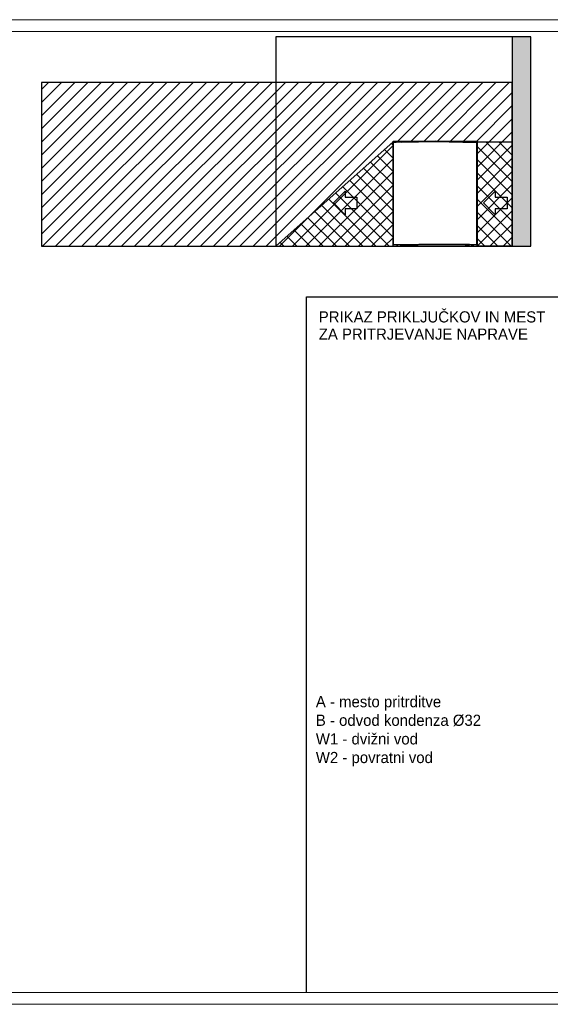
# Model space of a CAD drawing. Header units: millimetres. Extents: x 0 to 39025, y -31299 to 8400.
# Tile 26 of 206: x 9110 to 13636, y -31299 to -22899. Entities that reach past the tile are written whole.
import ezdxf

# ---------------------------------------------------------------- set-up
doc = ezdxf.new("R2010")
doc.units = ezdxf.units.MM
for name, color, linetype in [('ANOTACIJE', 7, 'Continuous'), ('FORMAT', 7, 'Continuous'), ('ODMIKI funkcionalni', 253, 'Continuous'), ('ODMIKI varnostni', 252, 'Continuous'), ('SREDNJICE_IN_TOCKE', 252, 'Continuous')]:
    doc.layers.add(name, color=color, linetype=linetype)
doc.styles.add('SLDTEXTSTYLE0', font='Montserrat-Regular.ttf', dxfattribs={"bigfont": 'bigfont'})
doc.styles.add('SLDTEXTSTYLE1', font='Montserrat-Regular.ttf')

# ---------------------------------------------------------------- blocks, each defined once
blk = doc.blocks.new('PUŠČICA')
at = {"ltscale": 10}
for p, q in [((0, 0), (-50, 50)), ((-50, 50), (-50, 25)), ((-100, 25), (-100, -25)), ((-50, 25), (-100, 25)), ((-50, -50), (0, 0)), ((-100, -25), (-50, -25)), ((-50, -25), (-50, -50))]:
    blk.add_line(p, q, dxfattribs=at)
blk = doc.blocks.new('Adapt 2 S (levo)')
at = {"linetype": 'Continuous'}
for p, q in [((0, 887.7), (0, 885.8)), ((1, 887.7), (0, 887.7)), ((0, 885.7), (0, 16.6)), ((1, 887.7), (1, 886)), ((2.1, 887.6), (1.1, 887.6)), ((1.1, 887.6), (1.1, 886)), ((1.4, 886.3), (1.4, 887.3)), ((1.7, 887.3), (1.4, 887.3)), ((1.7, 886.3), (1.4, 886.3)), ((1.4, 886), (1.7, 886)), ((1.4, 886), (1.8, 886)), ((357.4, 895.1), (1.7, 887.3)), ((1.7, 887.3), (1.7, 886.3)), ((1.7, 886), (1.9, 886)), ((1.7, 886), (1.7, 885.4)), ((357.4, 893.1), (2, 885.3)), ((2, 16.6), (2, 885.3)), ((2.1, 887.3), (2.1, 887.6)), ((2.9, 890.5), (356.5, 898.3)), ((2.9, 888.5), (356.5, 896.2)), ((2.9, 888.5), (2.9, 890.5)), ((2.9, 890.5), (2.9, 889.6)), ((2.9, 888.4), (2.9, 889.4)), ((2.9, 889.4), (2.9, 889.4)), ((2.9, 888.4), (24.4, 888.9)), ((24.4, 888.9), (67.4, 889.8)), ((24.4, 888.9), (24.4, 888.9)), ((67.4, 889.8), (67.4, 889.9)), ((69.2, 889.2), (68.2, 889.1)), ((68.2, 888.8), (68.2, 889.1)), ((69.2, 888.8), (69.2, 889.2)), ((74.2, 889.2), (356.5, 895.4)), ((74.3, 888.9), (74.2, 889.2)), ((356.5, 898.3), (356.5, 896.2)), ((357.5, 898.3), (356.5, 898.3)), ((357.5, 897.3), (356.5, 897.3)), ((356.5, 895.4), (356.5, 896.2)), ((356.5, 895.4), (356.5, 895.1)), ((357.4, 895.1), (357.4, 893.1)), ((357.6, 893.7), (357.4, 893.7)), ((357.4, 893.1), (357.6, 893.1)), ((357.5, 897.3), (357.5, 898.3)), ((357.5, 898.3), (357.5, 897.3)), ((358.5, 898.3), (357.5, 898.3)), ((358.5, 897.3), (357.5, 897.3)), ((357.6, 893.1), (357.6, 895.1)), ((713.3, 887.3), (357.6, 895.1)), ((357.6, 893.1), (713, 885.3)), ((712.1, 890.5), (358.5, 898.3)), ((358.5, 896.2), (358.5, 898.3)), ((358.5, 896.2), (712.1, 888.5)), ((358.5, 896.2), (358.5, 895.4)), ((358.5, 895.4), (640.8, 889.2)), ((358.5, 895.1), (358.5, 895.4)), ((640.8, 889.2), (640.7, 888.9)), ((645.8, 889.2), (646.8, 889.1)), ((645.8, 888.8), (645.8, 889.2)), ((646.8, 888.8), (646.8, 889.1)), ((647.6, 889.8), (647.6, 889.9)), ((690.6, 888.9), (647.6, 889.8)), ((690.6, 888.9), (690.6, 888.9)), ((712.1, 888.4), (690.6, 888.9)), ((712.1, 890.5), (712.1, 888.5)), ((712.1, 890.5), (712.1, 889.6)), ((712.1, 888.4), (712.1, 889.4)), ((712.1, 889.4), (712.1, 889.4)), ((712.9, 887.6), (713.9, 887.6)), ((712.9, 887.6), (712.9, 887.3)), ((713, 16.6), (713, 885.3)), ((713.3, 886), (713.1, 886)), ((713.6, 886), (713.2, 886)), ((713.3, 887.3), (713.3, 886.3)), ((713.3, 887.3), (713.6, 887.3)), ((713.6, 886.3), (713.3, 886.3)), ((713.6, 886), (713.3, 886)), ((713.3, 886), (713.3, 885.4)), ((713.6, 887.3), (713.6, 886.3)), ((713.9, 886), (713.9, 887.6)), ((715, 887.7), (714, 887.7)), ((714, 887.7), (714, 886)), ((715, 887.7), (715, 885.8)), ((715, 16.6), (715, 885.7)), ((2, 16.6), (0, 16.6)), ((2, 16.6), (713, 16.6)), ((2, 15.6), (2, 16.6)), ((2, 15.6), (713, 15.6)), ((2, 15.6), (2.6, 15.6)), ((2.6, 15.6), (58, 15.6)), ((28.2, 2.5), (28.2, 0)), ((39.8, 2.5), (28.2, 2.5)), ((28.2, 0), (39.8, 0)), ((39.8, 0), (39.8, 2.5)), ((39.8, 2.5), (82.6, 2.5)), ((39.8, 0), (82.6, 0)), ((60.8, 15.3), (60.8, 13.3)), ((60.8, 15.3), (62.3, 15.3)), ((60.8, 13.3), (62.3, 13.3)), ((62.3, 15.6), (62.3, 13.3)), ((62.3, 13.3), (214, 13.3)), ((78.4, 6), (78.4, 11)), ((78.7, 11), (78.4, 11)), ((78.4, 6), (80.2, 5)), ((78.7, 13.3), (78.7, 11)), ((82.9, 11), (78.7, 11)), ((81.2, 5), (80, 3.6)), ((80, 3.6), (88.2, 3.6)), ((80.2, 5), (96.2, 5)), ((82.6, 2.5), (82.6, 0)), ((113.2, 2.5), (82.6, 2.5)), ((82.6, 0), (113.2, 0)), ((83.3, 11), (82.9, 11)), ((83.3, 6), (83.3, 11)), ((83.9, 11), (83.3, 11)), ((92.4, 11), (83.9, 11)), ((88.2, 3.6), (96.4, 3.6)), ((93.1, 11), (92.4, 11)), ((93.1, 6), (93.1, 11)), ((93.4, 11), (93.1, 11)), ((97.7, 11), (93.4, 11)), ((96.4, 3.6), (95.1, 5)), ((96.2, 5), (98, 6)), ((97.7, 11), (97.7, 13.3)), ((98, 11), (97.7, 11)), ((98, 6), (98, 11)), ((113.2, 0), (113.2, 2.5)), ((214, 15.6), (214, 13.3)), ((214, 15.3), (257, 15.3)), ((257, 13.3), (214, 13.3)), ((222.4, 15.6), (219.9, 15.6)), ((650.8, 15.6), (222.4, 15.6)), ((257, 13.3), (257, 15.3)), ((257, 15.3), (259, 15.3)), ((259, 13.3), (257, 13.3)), ((259, 15.3), (259, 13.3)), ((612.4, 2.5), (612.4, 0)), ((625.9, 2.5), (612.4, 2.5)), ((612.4, 0), (625.9, 0)), ((625.9, 0), (625.9, 2.5)), ((625.9, 2.5), (665, 2.5)), ((625.9, 0), (665, 0)), ((627.9, 15.6), (627.9, 13.3)), ((646.9, 13.3), (627.9, 13.3)), ((628.1, 6), (628.1, 11)), ((635.6, 11), (628.1, 11)), ((628.7, 5.4), (629.4, 5)), ((628.7, 5.4), (628.7, 5.4)), ((629.2, 3.6), (645.5, 3.6)), ((629.4, 5), (645.4, 5)), ((632.4, 13.3), (632.4, 11)), ((635.6, 11), (635.6, 6)), ((644.9, 11), (635.6, 11)), ((642.4, 11), (642.4, 13.3)), ((644.9, 6), (644.9, 11)), ((646.6, 11), (644.9, 11)), ((645.4, 5), (646, 5.4)), ((646.6, 6), (646.6, 11)), ((646.9, 13.3), (646.9, 15.6)), ((665, 2.5), (665, 0)), ((686.8, 2.5), (665, 2.5)), ((665, 0), (686.8, 0)), ((686.8, 0), (686.8, 2.5)), ((715, 16.6), (713, 16.6)), ((713, 16.6), (713, 15.6))]:
    blk.add_line(p, q, dxfattribs=at)
at = {"linetype": 'Continuous', "flags": 128}
for points in [[(2.9, 890.5), (2.9, 890.5), (2.9, 890.5), (2.9, 890.5), (2.9, 890.5), (2.9, 890.5), (2.9, 890.5), (2.9, 890.5), (2.9, 890.5)], [(2.9, 889.6), (2.9, 889.6), (2.9, 889.6), (2.9, 889.6), (2.9, 889.6), (2.9, 889.6), (2.9, 889.6), (2.9, 889.6), (2.9, 889.6)], [(712.1, 890.5), (712.1, 890.5), (712.1, 890.5), (712.1, 890.5), (712.1, 890.5), (712.1, 890.5), (712.1, 890.5), (712.1, 890.5), (712.1, 890.5)], [(712.1, 889.6), (712.1, 889.6), (712.1, 889.6), (712.1, 889.6), (712.1, 889.6), (712.1, 889.6), (712.1, 889.6), (712.1, 889.6), (712.1, 889.6)], [(1.7, 16.6), (1.8, 16.6), (2, 16.6)], [(713.3, 16.6), (713.2, 16.6), (713, 16.6)]]:
    blk.add_lwpolyline(points, dxfattribs=at)
at = {"linetype": 'Continuous'}
for centre, radius, start, end in [((2.9, 887.7), 2.9, 91.26953, 180), ((2.9, 887.7), 1.9, 91.26953, 180), ((2.9, 887.6), 1.8, 91.25, 180), ((2.9, 887.6), 0.8, 91.25, 180), ((67.4, 889), 0.8, 6.25, 91.25), ((67.4, 889), 1.8, 6.25, 29.25947), ((357.5, 896.5), 1.8, 88.75, 91.25), ((357.5, 896.5), 0.8, 88.75, 91.25), ((647.6, 889), 1.8, 150.74053, 173.75), ((647.6, 889), 0.8, 88.75, 173.75), ((712.1, 887.7), 2.9, 0, 88.73047), ((712.1, 887.7), 1.9, 0, 88.73047), ((712.1, 887.6), 1.8, 0, 88.75), ((712.1, 887.6), 0.8, 0, 88.75), ((2, 17.6), 2, 208.35935, 270), ((60.8, 16), 2.8, 190.28656, 270), ((60.8, 16), 0.8, 218.68219, 270), ((77.9, 5), 2.5, 270, 325.01514), ((98.4, 5), 2.5, 214.98486, 270), ((627.1, 5), 2.5, 270, 325.01514), ((647.6, 5), 2.5, 214.98486, 270), ((713, 17.6), 2, 270, 331.64065)]:
    blk.add_arc(centre, radius, start, end, dxfattribs=at)
for points, knots in [([(1.4, 886), (1.2, 886), (0.9, 886), (0.6, 885.9), (0.4, 885.9), (0.2, 885.8), (0.1, 885.8), (0, 885.7), (0, 885.7), (0.1, 885.7), (0.1, 885.6), (0.4, 885.6), (0.5, 885.5), (0.9, 885.5), (1.1, 885.5), (1.5, 885.4), (1.8, 885.4), (2, 885.3)], [0, 0, 0, 0, 0.125, 0.125, 0.25, 0.25, 0.375, 0.375, 0.5, 0.5, 0.625, 0.625, 0.75, 0.75, 0.875, 0.875, 1, 1, 1, 1]), ([(1.7, 886), (1.5, 886), (1.3, 885.9), (1, 885.8), (1, 885.7), (1, 885.6), (1.2, 885.6), (1.5, 885.5), (1.8, 885.4), (2, 885.3)], [0, 0, 0, 0, 0.25, 0.25, 0.5, 0.5, 0.75, 0.75, 1, 1, 1, 1]), ([(2, 885.3), (2, 885.6), (1.9, 885.9), (1.9, 886.4), (1.9, 886.6), (1.8, 886.9), (1.8, 887.1), (1.7, 887.3), (1.7, 887.3), (1.7, 887.3)], [0, 0, 0, 0, 0.25, 0.25, 0.5, 0.5, 0.75, 0.75, 1, 1, 1, 1]), ([(2, 885.3), (1.9, 885.6), (1.9, 885.9), (1.8, 886.2), (1.8, 886.3), (1.7, 886.3)], [0, 0, 0, 0, 0.5, 0.5, 1, 1, 1, 1]), ([(74.1, 890), (74.2, 890), (74.2, 889.9), (74.2, 889.6), (74.2, 889.4), (74.2, 889.2)], [0, 0, 0, 0, 0.5, 0.5, 1, 1, 1, 1]), ([(640.8, 889.2), (640.8, 889.4), (640.8, 889.6), (640.8, 889.9), (640.8, 890), (640.9, 890)], [0, 0, 0, 0, 0.5, 0.5, 1, 1, 1, 1]), ([(713.3, 887.3), (713.3, 887.3), (713.3, 887.3), (713.2, 887.1), (713.2, 886.9), (713.1, 886.6), (713.1, 886.4), (713.1, 885.9), (713, 885.6), (713, 885.3)], [0, 0, 0, 0, 0.25, 0.25, 0.5, 0.5, 0.75, 0.75, 1, 1, 1, 1]), ([(713.3, 886.3), (713.2, 886.3), (713.2, 886.2), (713.1, 885.9), (713.1, 885.6), (713, 885.3)], [0, 0, 0, 0, 0.5, 0.5, 1, 1, 1, 1]), ([(713, 885.3), (713.2, 885.4), (713.5, 885.4), (713.9, 885.5), (714.1, 885.5), (714.5, 885.5), (714.6, 885.6), (714.9, 885.6), (714.9, 885.7), (715, 885.7), (715, 885.7), (714.9, 885.8), (714.8, 885.8), (714.6, 885.9), (714.4, 885.9), (714.1, 886), (713.8, 886), (713.6, 886)], [0, 0, 0, 0, 0.125, 0.125, 0.25, 0.25, 0.375, 0.375, 0.5, 0.5, 0.625, 0.625, 0.75, 0.75, 0.875, 0.875, 1, 1, 1, 1]), ([(713, 885.3), (713.2, 885.4), (713.5, 885.5), (713.8, 885.6), (714, 885.6), (714, 885.7), (714, 885.8), (713.7, 885.9), (713.5, 886), (713.3, 886)], [0, 0, 0, 0, 0.25, 0.25, 0.5, 0.5, 0.75, 0.75, 1, 1, 1, 1]), ([(78.4, 6), (78.8, 5.8), (79.2, 5.6), (80, 5.4), (80.4, 5.3), (81, 5.3), (81.2, 5.3), (81.6, 5.4), (81.8, 5.4), (82.5, 5.6), (82.9, 5.8), (83.3, 6)], [0, 0, 0, 0, 0.25, 0.25, 0.5, 0.5, 0.625, 0.625, 0.75, 0.75, 1, 1, 1, 1]), ([(83.3, 6), (84.1, 5.8), (84.9, 5.6), (86.5, 5.4), (87.3, 5.3), (88.6, 5.3), (89, 5.3), (89.8, 5.4), (90.2, 5.4), (91.5, 5.6), (92.3, 5.8), (93.1, 6)], [0, 0, 0, 0, 0.25, 0.25, 0.5, 0.5, 0.625, 0.625, 0.75, 0.75, 1, 1, 1, 1]), ([(93.1, 6), (93.5, 5.8), (93.9, 5.6), (94.7, 5.4), (95.1, 5.3), (95.7, 5.3), (95.9, 5.3), (96.4, 5.4), (96.6, 5.4), (97.2, 5.6), (97.6, 5.8), (98, 6)], [0, 0, 0, 0, 0.25, 0.25, 0.5, 0.5, 0.625, 0.625, 0.75, 0.75, 1, 1, 1, 1]), ([(628.7, 5.4), (628.7, 5.4), (628.5, 5.5), (628.3, 5.8), (628.1, 6)], [0, 0, 0, 0, 0.327665, 1, 1, 1, 1]), ([(628.1, 6), (628.7, 5.8), (629.4, 5.6), (630.6, 5.4), (631.2, 5.3), (632.2, 5.3), (632.5, 5.3), (633.2, 5.4), (633.5, 5.4), (634.4, 5.6), (635, 5.8), (635.6, 6)], [0, 0, 0, 0, 0.25, 0.25, 0.5, 0.5, 0.625, 0.625, 0.75, 0.75, 1, 1, 1, 1]), ([(630.4, 5), (630.3, 4.9), (629.8, 4.5), (629.5, 3.9), (629.2, 3.6)], [0, 0, 0, 0, 0.359963, 1, 1, 1, 1]), ([(635.6, 6), (636.4, 5.8), (637.2, 5.6), (638.7, 5.4), (639.5, 5.3), (640.6, 5.3), (641, 5.3), (641.8, 5.4), (642.2, 5.4), (643.4, 5.6), (644.1, 5.8), (644.9, 6)], [0, 0, 0, 0, 0.25, 0.25, 0.5, 0.5, 0.625, 0.625, 0.75, 0.75, 1, 1, 1, 1]), ([(645.5, 3.6), (645.4, 3.8), (645, 4.3), (644.6, 4.7), (644.3, 5)], [0, 0, 0, 0, 0.3073774, 1, 1, 1, 1]), ([(644.9, 6), (645, 5.8), (645.2, 5.6), (645.4, 5.4), (645.6, 5.3), (645.8, 5.3), (645.9, 5.3), (646, 5.4), (646.1, 5.4), (646.3, 5.6), (646.4, 5.8), (646.6, 6)], [0, 0, 0, 0, 0.25, 0.25, 0.5, 0.5, 0.625, 0.625, 0.75, 0.75, 1, 1, 1, 1])]:
    blk.add_open_spline(points, degree=3, knots=knots, dxfattribs=at)
blk = doc.blocks.new('SW_NOTE_0')
at = {"layer": 'ANOTACIJE', "color": 0, "char_height": 4.7625, "attachment_point": 1}
for s, insert, style in [('PRIKAZ PRIKLJUČKOV IN MEST', (0, 6), 'SLDTEXTSTYLE0'), ('ZA PRITRJEVANJE NAPRAVE', (0, -1.35), 'SLDTEXTSTYLE1')]:
    blk.add_mtext(s, dxfattribs=dict(at, insert=insert, style=style))

msp = doc.modelspace()

# ---------------------------------------------------------------- hatches: boundary and pattern name
at = {"layer": 'ODMIKI funkcionalni'}
h = msp.add_hatch(dxfattribs=at)
h.set_pattern_fill('ANSI31', color=256, scale=25)
h.set_pattern_definition([(45, (894.91, -33915.06), (-56.1266, 56.1266), [])])
h.paths.add_polyline_path([(13010.8, -23933.8), (13010.8, -24832.1), (13310.8, -24832.1), (13310.8, -23433.8), (9295.8, -23433.8), (9295.8, -24832.1), (12295.8, -24832.1), (12295.8, -23933.8)])
at = {"layer": 'ODMIKI varnostni'}
h = msp.add_hatch(dxfattribs=at)
h.set_pattern_fill('ANSI31', color=256, scale=25, angle=90)
h.set_pattern_definition([(135, (8167.03, -33086.225), (-56.1266, -56.1266), [])])
h.paths.add_polyline_path([(12295.8, -24832.1), (12295.8, -23941.5), (11295.8, -24832.1)])
h = msp.add_hatch(dxfattribs=at)
h.set_pattern_fill('ANSI31', color=256, scale=25, angle=90)
h.set_pattern_definition([(135, (0, -18265.62), (-56.1266, -56.1266), [])])
h.paths.add_polyline_path([(13010.8, -23941.5), (13310.8, -23941.5), (13310.8, -24832.1), (13010.8, -24832.1)])
at = {"layer": 'SREDNJICE_IN_TOCKE'}
h = msp.add_hatch(color=256, dxfattribs=at)
h.dxf.hatch_style = 1
h.paths.add_polyline_path([(13470.3, -23045.8), (13470.3, -24832.1), (13310.8, -24832.1), (13310.8, -23045.8)])

# ---------------------------------------------------------------- linework, layer by layer
at = {"layer": 'FORMAT', "color": 7, "linetype": 'Continuous', "lineweight": 18, "ltscale": 27}
for p, q in [((0, -22898.9), (18568, -22898.9)), ((500, -22998.9), (18468, -22998.9)), ((500, -31198.9), (18468, -31198.9)), ((0, -31298.9), (18568, -31298.9))]:
    msp.add_line(p, q, dxfattribs=at)
at = {"layer": 'FORMAT', "ltscale": 27}
for p, q in [((11556.6, -31198.9), (11556.6, -25263.9)), ((11556.6, -25263.9), (18468, -25263.9))]:
    msp.add_line(p, q, dxfattribs=at)
at = {"layer": 'ODMIKI funkcionalni'}
msp.add_lwpolyline([(13010.8, -23933.8), (13010.8, -24832.1), (13310.8, -24832.1), (13310.8, -23433.8), (9295.8, -23433.8), (9295.8, -24832.1), (12295.8, -24832.1), (12295.8, -23933.8)], close=True, dxfattribs=at)
at = {"layer": 'ODMIKI varnostni'}
for points in [[(12295.8, -24832.1), (12295.8, -23941.5), (11295.8, -24832.1)], [(13010.8, -23941.5), (13310.8, -23941.5), (13310.8, -24832.1), (13010.8, -24832.1)]]:
    msp.add_lwpolyline(points, close=True, dxfattribs=at)
at = {"layer": 'SREDNJICE_IN_TOCKE'}
for points in [[(13470.3, -23045.8), (11295.8, -23045.8), (11295.8, -24832.1), (13470.3, -24832.1)], [(13470.3, -24832.1), (13470.3, -23045.8), (13310.8, -23045.8), (13310.8, -24832.1)]]:
    msp.add_lwpolyline(points, close=True, dxfattribs=at)

# ---------------------------------------------------------------- block references
at = {"color": 1}
msp.add_blockref('Adapt 2 S (levo)', (12295.8, -24832.1), dxfattribs=at)
at = {"layer": 'ANOTACIJE', "xscale": -2, "yscale": 2, "zscale": 2}
for p in [(11786.6, -24462.7), (13066.4, -24462.7)]:
    msp.add_blockref('PUŠČICA', p, dxfattribs=at)
at = {"layer": 'ANOTACIJE', "color": 7, "xscale": 20, "yscale": 20, "zscale": 20}
msp.add_blockref('SW_NOTE_0', (11660.9, -25506.6), dxfattribs=at)

# ---------------------------------------------------------------- texts
at = {"layer": 'ANOTACIJE', "color": 7, "insert": (11636, -28969.4), "char_height": 95.25, "attachment_point": 4, "style": 'SLDTEXTSTYLE0'}
msp.add_mtext('A - mesto pritrditve\\PB - odvod kondenza %%C32\\PW1 - dvižni vod\\PW2 - povratni vod', dxfattribs=at)

doc.saveas('drawing.dxf')
